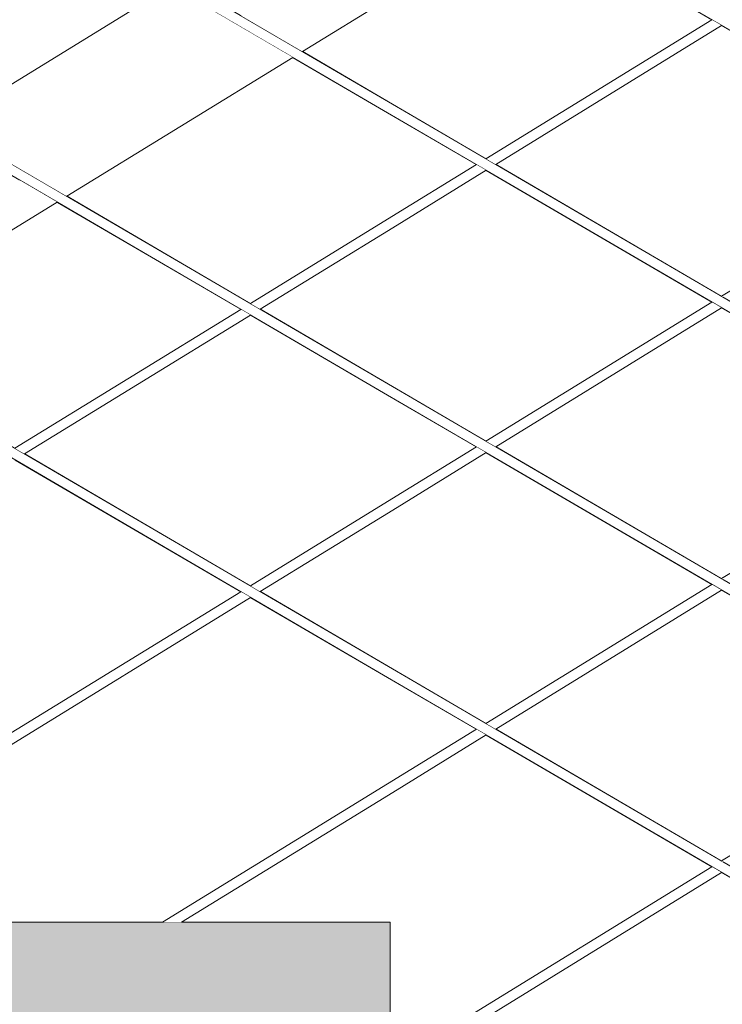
# Model space of a CAD drawing. Header units: millimetres. Extents: x -126680 to -83680, y 18016 to 39016.
# Tile 58 of 121: x -107898 to -107616, y 26007 to 26402. Entities that reach past the tile are written whole.
import ezdxf

# ---------------------------------------------------------------- set-up
doc = ezdxf.new("R2010")
doc.units = ezdxf.units.MM
doc.header["$MEASUREMENT"] = 0
doc.linetypes.add('Wipeout_Contour', pattern=[1000, 0, -1000])
doc.layers.add('Nowe_Konstrukcja - Schody', color=7, linetype='Continuous')
doc.layers.add('Nowe_Konstrukcja - Ściany zew', color=7, linetype='Continuous')
doc.layers.add('Nowe_Konstrukcja - Schody_Nr_pióra__101', color=250, linetype='Continuous', lineweight=13, true_color=0x333333)
doc.layers.add('Nowe_Konstrukcja - Schody_Nr_pióra__116', color=7, linetype='Continuous', lineweight=13, true_color=0xcccccc)
doc.layers.add('Nowe_Konstrukcja - Schody_Nr_pióra__3', color=7, linetype='Continuous', lineweight=13)

msp = doc.modelspace()

# ---------------------------------------------------------------- wipeouts: each hides what was drawn before it
at = {"color": 254, "linetype": 'Wipeout_Contour', "lineweight": 0, "ltscale": 445386.329778}
msp.add_wipeout([(-108393.98, 26740.85), (-108393.98, 26632.15), (-107927.56, 26359.57), (-107836.94, 26415.31)], dxfattribs=at).dxf.layer = 'Nowe_Konstrukcja - Ściany zew'
at = {"color": 254, "linetype": 'Wipeout_Contour', "lineweight": 0, "ltscale": 444181.296262}
msp.add_wipeout([(-107882.49, 26328.59), (-107973.11, 26272.85), (-107899.49, 26229.83), (-107808.87, 26285.57)], dxfattribs=at).dxf.layer = 'Nowe_Konstrukcja - Ściany zew'
at = {"color": 254, "linetype": 'Wipeout_Contour', "lineweight": 0, "ltscale": 888868.84135}
msp.add_wipeout([(-108058.98, 26039.55), (-108024.59, 26039.55), (-107808.87, 26172.24), (-107899.44, 26225.17), (-108028.98, 26145.49), (-108028.98, 26143.19), (-108032.72, 26143.19), (-108058.98, 26127.04)], dxfattribs=at).dxf.layer = 'Nowe_Konstrukcja - Ściany zew'

# ---------------------------------------------------------------- next in the draw order: wipeouts: each hides what was drawn before it
at = {"color": 254, "linetype": 'Wipeout_Contour', "lineweight": 0, "ltscale": 443869.219335}
msp.add_wipeout([(-107788, 26386.71), (-107878.62, 26330.97), (-107805.01, 26287.95), (-107714.39, 26343.69)], dxfattribs=at).dxf.layer = 'Nowe_Konstrukcja - Ściany zew'
at = {"color": 254, "linetype": 'Wipeout_Contour', "lineweight": 0, "ltscale": 443799.474124}
msp.add_wipeout([(-107804.95, 26283.28), (-107895.58, 26227.54), (-107805.01, 26174.61), (-107714.39, 26230.35)], dxfattribs=at).dxf.layer = 'Nowe_Konstrukcja - Ściany zew'
at = {"color": 254, "linetype": 'Wipeout_Contour', "lineweight": 0, "ltscale": 443822.397823}
msp.add_wipeout([(-107804.95, 26169.95), (-108016.96, 26039.55), (-107840.33, 26039.55), (-107714.39, 26117.02)], dxfattribs=at).dxf.layer = 'Nowe_Konstrukcja - Ściany zew'

# ---------------------------------------------------------------- next in the draw order: wipeouts: each hides what was drawn before it
at = {"color": 254, "linetype": 'Wipeout_Contour', "lineweight": 0, "ltscale": 443557.366629}
msp.add_wipeout([(-107784.14, 26389.09), (-107710.52, 26346.06), (-107619.9, 26401.8), (-107693.52, 26444.82)], dxfattribs=at).dxf.layer = 'Nowe_Konstrukcja - Ściany zew'
at = {"color": 254, "linetype": 'Wipeout_Contour', "lineweight": 0, "ltscale": 443487.316414}
msp.add_wipeout([(-107710.47, 26341.4), (-107801.09, 26285.66), (-107710.52, 26232.73), (-107619.9, 26288.47)], dxfattribs=at).dxf.layer = 'Nowe_Konstrukcja - Ściany zew'
at = {"color": 254, "linetype": 'Wipeout_Contour', "lineweight": 0, "ltscale": 443380.052397}
msp.add_wipeout([(-107801.09, 26172.33), (-107710.52, 26119.4), (-107619.9, 26175.14), (-107710.47, 26228.07)], dxfattribs=at).dxf.layer = 'Nowe_Konstrukcja - Ściany zew'
at = {"color": 254, "linetype": 'Wipeout_Contour', "lineweight": 0, "ltscale": 554181.882327}
msp.add_wipeout([(-107710.47, 26114.73), (-107832.7, 26039.55), (-107748.98, 26039.55), (-107748.98, 25982.41), (-107619.9, 26061.8)], dxfattribs=at).dxf.layer = 'Nowe_Konstrukcja - Ściany zew'

# ---------------------------------------------------------------- next in the draw order: wipeouts: each hides what was drawn before it
at = {"color": 254, "linetype": 'Wipeout_Contour', "lineweight": 0, "ltscale": 443175.38351}
msp.add_wipeout([(-107706.61, 26343.78), (-107616.04, 26290.85), (-107525.42, 26346.58), (-107615.99, 26399.51)], dxfattribs=at).dxf.layer = 'Nowe_Konstrukcja - Ściany zew'
at = {"color": 254, "linetype": 'Wipeout_Contour', "lineweight": 0, "ltscale": 443067.80608}
msp.add_wipeout([(-107615.99, 26286.18), (-107706.61, 26230.44), (-107616.04, 26177.51), (-107525.42, 26233.25)], dxfattribs=at).dxf.layer = 'Nowe_Konstrukcja - Ściany zew'
at = {"color": 254, "linetype": 'Wipeout_Contour', "lineweight": 0, "ltscale": 442960.666539}
msp.add_wipeout([(-107706.61, 26117.11), (-107616.04, 26064.18), (-107525.42, 26119.92), (-107615.99, 26172.85)], dxfattribs=at).dxf.layer = 'Nowe_Konstrukcja - Ściany zew'
at = {"color": 254, "linetype": 'Wipeout_Contour', "lineweight": 0, "ltscale": 553855.683525}
msp.add_wipeout([(-107778.98, 25959.26), (-107778.98, 25875.92), (-107737.85, 25875.92), (-107525.42, 26006.58), (-107615.99, 26059.51)], dxfattribs=at).dxf.layer = 'Nowe_Konstrukcja - Ściany zew'

# ---------------------------------------------------------------- next in the draw order: wipeouts: each hides what was drawn before it
at = {"color": 254, "linetype": 'Wipeout_Contour', "lineweight": 0, "ltscale": 442931.582261}
msp.add_wipeout([(-107749.99, 26137.83), (-107493.98, 25988.21), (-107493.98, 25988.89), (-107749.69, 26138.33)], dxfattribs=at).dxf.layer = 'Nowe_Konstrukcja - Schody'

# ---------------------------------------------------------------- next in the draw order: wipeouts: each hides what was drawn before it
at = {"color": 254, "linetype": 'Wipeout_Contour', "lineweight": 0, "ltscale": 442931.513759}
msp.add_wipeout([(-107748.98, 26139.56), (-107493.98, 25990.53), (-107493.98, 25992.17), (-107748.27, 26140.78)], dxfattribs=at).dxf.layer = 'Nowe_Konstrukcja - Schody'

# ---------------------------------------------------------------- next in the draw order: wipeouts: each hides what was drawn before it
at = {"color": 254, "linetype": 'Wipeout_Contour', "lineweight": 0, "ltscale": 442931.482621}
msp.add_wipeout([(-107748.27, 26140.78), (-107493.98, 25992.17), (-107493.98, 25992.85), (-107747.97, 26141.28)], dxfattribs=at).dxf.layer = 'Nowe_Konstrukcja - Schody'

# ---------------------------------------------------------------- next in the draw order: hatches: boundary and pattern name
at = {"layer": 'Nowe_Konstrukcja - Schody_Nr_pióra__116', "linetype": 'Continuous', "lineweight": 13, "true_color": 0xcccccc}
msp.add_hatch(color=254, dxfattribs=at).paths.add_polyline_path([(-108058.98, 25979.55), (-107748.98, 25979.55), (-107748.98, 26039.55), (-108058.98, 26039.55)])

# ---------------------------------------------------------------- next in the draw order: linework, layer by layer
at = {"layer": 'Nowe_Konstrukcja - Schody_Nr_pióra__3', "color": 7, "linetype": 'Continuous', "lineweight": 13}
for p in [(-108058.98, 26039.55), (-107748.98, 25979.55)]:
    msp.add_line(p, (-107748.98, 26039.55), dxfattribs=at)

# ---------------------------------------------------------------- next in the draw order: wipeouts: each hides what was drawn before it
at = {"color": 254, "linetype": 'Wipeout_Contour', "lineweight": 0, "ltscale": 444120.763768}
msp.add_wipeout([(-107749.99, 26137.83), (-107749.69, 26138.33), (-108029.69, 26301.97), (-108029.99, 26301.46)], dxfattribs=at).dxf.layer = 'Nowe_Konstrukcja - Schody'

# ---------------------------------------------------------------- next in the draw order: wipeouts: each hides what was drawn before it
at = {"color": 254, "linetype": 'Wipeout_Contour', "lineweight": 0, "ltscale": 444117.998047}
msp.add_wipeout([(-107748.98, 26139.56), (-107748.27, 26140.78), (-108028.27, 26304.41), (-108028.98, 26303.19)], dxfattribs=at).dxf.layer = 'Nowe_Konstrukcja - Schody'

# ---------------------------------------------------------------- next in the draw order: wipeouts: each hides what was drawn before it
at = {"color": 254, "linetype": 'Wipeout_Contour', "lineweight": 0, "ltscale": 444116.852488}
msp.add_wipeout([(-107748.27, 26140.78), (-107747.97, 26141.28), (-108027.97, 26304.92), (-108028.27, 26304.41)], dxfattribs=at).dxf.layer = 'Nowe_Konstrukcja - Schody'

# ---------------------------------------------------------------- next in the draw order: wipeouts: each hides what was drawn before it
at = {"color": 254, "linetype": 'Wipeout_Contour', "lineweight": 0, "ltscale": 443038.502668}
msp.add_wipeout([(-107749.99, 26251.16), (-107493.98, 26101.55), (-107493.98, 26102.22), (-107749.69, 26251.67)], dxfattribs=at).dxf.layer = 'Nowe_Konstrukcja - Schody'

# ---------------------------------------------------------------- next in the draw order: wipeouts: each hides what was drawn before it
at = {"color": 254, "linetype": 'Wipeout_Contour', "lineweight": 0, "ltscale": 443038.444178}
msp.add_wipeout([(-107748.98, 26252.89), (-107493.98, 26103.86), (-107493.98, 26105.5), (-107748.27, 26254.11)], dxfattribs=at).dxf.layer = 'Nowe_Konstrukcja - Schody'

# ---------------------------------------------------------------- next in the draw order: wipeouts: each hides what was drawn before it
at = {"color": 254, "linetype": 'Wipeout_Contour', "lineweight": 0, "ltscale": 443038.417184}
msp.add_wipeout([(-107748.27, 26254.11), (-107493.98, 26105.5), (-107493.98, 26106.18), (-107747.97, 26254.62)], dxfattribs=at).dxf.layer = 'Nowe_Konstrukcja - Schody'

# ---------------------------------------------------------------- next in the draw order: linework, layer by layer
at = {"layer": 'Nowe_Konstrukcja - Schody_Nr_pióra__101', "color": 250, "linetype": 'Continuous', "lineweight": 13, "true_color": 0x333333}
for p, q in [((-107493.98, 25992.85), (-107747.97, 26141.28)), ((-107493.98, 25988.21), (-107749.99, 26137.83))]:
    msp.add_line(p, q, dxfattribs=at)

# ---------------------------------------------------------------- next in the draw order: wipeouts: each hides what was drawn before it
at = {"color": 254, "linetype": 'Wipeout_Contour', "lineweight": 0, "ltscale": 444228.037081}
msp.add_wipeout([(-107749.99, 26251.16), (-107749.69, 26251.67), (-108029.69, 26415.3), (-108029.99, 26414.8)], dxfattribs=at).dxf.layer = 'Nowe_Konstrukcja - Schody'

# ---------------------------------------------------------------- next in the draw order: wipeouts: each hides what was drawn before it
at = {"color": 254, "linetype": 'Wipeout_Contour', "lineweight": 0, "ltscale": 444225.280537}
msp.add_wipeout([(-107748.98, 26252.89), (-107748.27, 26254.11), (-108028.27, 26417.75), (-108028.98, 26416.52)], dxfattribs=at).dxf.layer = 'Nowe_Konstrukcja - Schody'
at = {"color": 254, "linetype": 'Wipeout_Contour', "lineweight": 0, "ltscale": 443132.418851}
msp.add_wipeout([(-107748.98, 25980.06), (-107617.94, 26060.66), (-107619.33, 26061.47), (-107748.98, 25981.72)], dxfattribs=at).dxf.layer = 'Nowe_Konstrukcja - Schody'

# ---------------------------------------------------------------- next in the draw order: wipeouts: each hides what was drawn before it
at = {"color": 254, "linetype": 'Wipeout_Contour', "lineweight": 0, "ltscale": 444224.138778}
msp.add_wipeout([(-107748.27, 26254.11), (-107747.97, 26254.62), (-108027.97, 26418.25), (-108028.27, 26417.75)], dxfattribs=at).dxf.layer = 'Nowe_Konstrukcja - Schody'
at = {"color": 254, "linetype": 'Wipeout_Contour', "lineweight": 0, "ltscale": 443127.959891}
msp.add_wipeout([(-107748.98, 25980.06), (-107748.24, 25978.86), (-107616.56, 26059.85), (-107617.94, 26060.66)], dxfattribs=at).dxf.layer = 'Nowe_Konstrukcja - Schody'

# ---------------------------------------------------------------- next in the draw order: wipeouts: each hides what was drawn before it
at = {"color": 254, "linetype": 'Wipeout_Contour', "lineweight": 0, "ltscale": 443145.861034}
msp.add_wipeout([(-107749.99, 26364.5), (-107493.98, 26214.88), (-107493.98, 26215.56), (-107749.69, 26365)], dxfattribs=at).dxf.layer = 'Nowe_Konstrukcja - Schody'
at = {"color": 254, "linetype": 'Wipeout_Contour', "lineweight": 0, "ltscale": 443124.372274}
msp.add_wipeout([(-107748.24, 25978.86), (-107747.93, 25978.36), (-107615.99, 26059.51), (-107616.56, 26059.85)], dxfattribs=at).dxf.layer = 'Nowe_Konstrukcja - Schody'

# ---------------------------------------------------------------- next in the draw order: wipeouts: each hides what was drawn before it
at = {"color": 254, "linetype": 'Wipeout_Contour', "lineweight": 0, "ltscale": 443145.812544}
msp.add_wipeout([(-107748.98, 26366.22), (-107493.98, 26217.2), (-107493.98, 26218.83), (-107748.27, 26367.44)], dxfattribs=at).dxf.layer = 'Nowe_Konstrukcja - Schody'
at = {"color": 254, "linetype": 'Wipeout_Contour', "lineweight": 0, "ltscale": 443135.145571}
msp.add_wipeout([(-107748.98, 25981.72), (-107619.33, 26061.47), (-107619.9, 26061.8), (-107748.98, 25982.41)], dxfattribs=at).dxf.layer = 'Nowe_Konstrukcja - Schody'

# ---------------------------------------------------------------- next in the draw order: wipeouts: each hides what was drawn before it
at = {"color": 254, "linetype": 'Wipeout_Contour', "lineweight": 0, "ltscale": 443145.789695}
msp.add_wipeout([(-107748.27, 26367.44), (-107493.98, 26218.83), (-107493.98, 26219.51), (-107747.97, 26367.95)], dxfattribs=at).dxf.layer = 'Nowe_Konstrukcja - Schody'
at = {"color": 254, "linetype": 'Wipeout_Contour', "lineweight": 0, "ltscale": 443602.362696}
msp.add_wipeout([(-107749.72, 26094.6), (-107839.22, 26039.55), (-107836.52, 26039.55), (-107748.98, 26093.39)], dxfattribs=at).dxf.layer = 'Nowe_Konstrukcja - Schody'

# ---------------------------------------------------------------- next in the draw order: linework, layer by layer
at = {"layer": 'Nowe_Konstrukcja - Schody_Nr_pióra__101', "color": 250, "linetype": 'Continuous', "lineweight": 13, "true_color": 0x333333}
for p, q in [((-107747.97, 26141.28), (-108027.97, 26304.92)), ((-107749.99, 26137.83), (-108029.99, 26301.46)), ((-107493.98, 26106.18), (-107747.97, 26254.62)), ((-107493.98, 26101.55), (-107749.99, 26251.16))]:
    msp.add_line(p, q, dxfattribs=at)

# ---------------------------------------------------------------- next in the draw order: wipeouts: each hides what was drawn before it
at = {"color": 254, "linetype": 'Wipeout_Contour', "lineweight": 0, "ltscale": 444335.74701}
msp.add_wipeout([(-107749.99, 26364.5), (-107749.69, 26365), (-108029.69, 26528.64), (-108029.99, 26528.13)], dxfattribs=at).dxf.layer = 'Nowe_Konstrukcja - Schody'
at = {"color": 254, "linetype": 'Wipeout_Contour', "lineweight": 0, "ltscale": 443595.108014}
msp.add_wipeout([(-107748.98, 26093.39), (-107836.52, 26039.55), (-107833.82, 26039.55), (-107748.24, 26092.19)], dxfattribs=at).dxf.layer = 'Nowe_Konstrukcja - Schody'

# ---------------------------------------------------------------- next in the draw order: wipeouts: each hides what was drawn before it
at = {"color": 254, "linetype": 'Wipeout_Contour', "lineweight": 0, "ltscale": 444332.99964}
msp.add_wipeout([(-107748.98, 26366.22), (-107748.27, 26367.44), (-108028.27, 26531.08), (-108028.98, 26529.86)], dxfattribs=at).dxf.layer = 'Nowe_Konstrukcja - Schody'
at = {"color": 254, "linetype": 'Wipeout_Contour', "lineweight": 0, "ltscale": 443652.703373}
msp.add_wipeout([(-107804.43, 26174.28), (-107803.05, 26173.47), (-107748.98, 26206.73), (-107749.72, 26207.93)], dxfattribs=at).dxf.layer = 'Nowe_Konstrukcja - Schody'
at = {"color": 254, "linetype": 'Wipeout_Contour', "lineweight": 0, "ltscale": 442758.398455}
msp.add_wipeout([(-107525.42, 26119.92), (-107616.04, 26064.18), (-107615.47, 26063.84), (-107524.84, 26119.58)], dxfattribs=at).dxf.layer = 'Nowe_Konstrukcja - Schody'
at = {"color": 254, "linetype": 'Wipeout_Contour', "lineweight": 0, "ltscale": 443589.968512}
msp.add_wipeout([(-107748.24, 26092.19), (-107833.82, 26039.55), (-107832.7, 26039.55), (-107747.93, 26091.69)], dxfattribs=at).dxf.layer = 'Nowe_Konstrukcja - Schody'

# ---------------------------------------------------------------- next in the draw order: wipeouts: each hides what was drawn before it
at = {"color": 254, "linetype": 'Wipeout_Contour', "lineweight": 0, "ltscale": 444331.861682}
msp.add_wipeout([(-107748.27, 26367.44), (-107747.97, 26367.95), (-108027.97, 26531.59), (-108028.27, 26531.08)], dxfattribs=at).dxf.layer = 'Nowe_Konstrukcja - Schody'
at = {"color": 254, "linetype": 'Wipeout_Contour', "lineweight": 0, "ltscale": 443647.622338}
msp.add_wipeout([(-107803.05, 26173.47), (-107801.67, 26172.66), (-107748.24, 26205.52), (-107748.98, 26206.73)], dxfattribs=at).dxf.layer = 'Nowe_Konstrukcja - Schody'
at = {"color": 254, "linetype": 'Wipeout_Contour', "lineweight": 0, "ltscale": 443173.422632}
msp.add_wipeout([(-107619.33, 26174.8), (-107709.95, 26119.06), (-107708.57, 26118.25), (-107617.94, 26173.99)], dxfattribs=at).dxf.layer = 'Nowe_Konstrukcja - Schody'
at = {"color": 254, "linetype": 'Wipeout_Contour', "lineweight": 0, "ltscale": 443607.483509}
msp.add_wipeout([(-107750.03, 26095.1), (-107840.33, 26039.55), (-107839.22, 26039.55), (-107749.72, 26094.6)], dxfattribs=at).dxf.layer = 'Nowe_Konstrukcja - Schody'

# ---------------------------------------------------------------- next in the draw order: linework, layer by layer
at = {"layer": 'Nowe_Konstrukcja - Schody_Nr_pióra__101', "color": 250, "linetype": 'Continuous', "lineweight": 13, "true_color": 0x333333}
for p, q in [((-107748.98, 25982.41), (-107619.9, 26061.8)), ((-107747.93, 25978.36), (-107615.99, 26059.51))]:
    msp.add_line(p, q, dxfattribs=at)

# ---------------------------------------------------------------- next in the draw order: wipeouts: each hides what was drawn before it
at = {"color": 254, "linetype": 'Wipeout_Contour', "lineweight": 0, "ltscale": 443253.65704}
msp.add_wipeout([(-107749.99, 26477.83), (-107493.98, 26328.21), (-107493.98, 26328.89), (-107749.69, 26478.33)], dxfattribs=at).dxf.layer = 'Nowe_Konstrukcja - Schody'
at = {"color": 254, "linetype": 'Wipeout_Contour', "lineweight": 0, "ltscale": 443644.024446}
msp.add_wipeout([(-107801.67, 26172.66), (-107801.09, 26172.33), (-107747.93, 26205.02), (-107748.24, 26205.52)], dxfattribs=at).dxf.layer = 'Nowe_Konstrukcja - Schody'
at = {"color": 254, "linetype": 'Wipeout_Contour', "lineweight": 0, "ltscale": 444110.339874}
msp.add_wipeout([(-107808.3, 26171.9), (-108023.47, 26039.55), (-108020.77, 26039.55), (-107806.91, 26171.09)], dxfattribs=at).dxf.layer = 'Nowe_Konstrukcja - Schody'
at = {"color": 254, "linetype": 'Wipeout_Contour', "lineweight": 0, "ltscale": 443167.278687}
msp.add_wipeout([(-107617.94, 26173.99), (-107708.57, 26118.25), (-107707.18, 26117.44), (-107616.56, 26173.18)], dxfattribs=at).dxf.layer = 'Nowe_Konstrukcja - Schody'
at = {"color": 254, "linetype": 'Wipeout_Contour', "lineweight": 0, "ltscale": 443395.929172}
msp.add_wipeout([(-107713.81, 26116.69), (-107749.72, 26094.6), (-107748.98, 26093.39), (-107712.43, 26115.88)], dxfattribs=at).dxf.layer = 'Nowe_Konstrukcja - Schody'

# ---------------------------------------------------------------- next in the draw order: wipeouts: each hides what was drawn before it
at = {"color": 254, "linetype": 'Wipeout_Contour', "lineweight": 0, "ltscale": 443253.618552}
msp.add_wipeout([(-107748.98, 26479.56), (-107493.98, 26330.53), (-107493.98, 26332.17), (-107748.27, 26480.78)], dxfattribs=at).dxf.layer = 'Nowe_Konstrukcja - Schody'
at = {"color": 254, "linetype": 'Wipeout_Contour', "lineweight": 0, "ltscale": 443656.291279}
msp.add_wipeout([(-107805.01, 26174.61), (-107804.43, 26174.28), (-107749.72, 26207.93), (-107750.03, 26208.43)], dxfattribs=at).dxf.layer = 'Nowe_Konstrukcja - Schody'
at = {"color": 254, "linetype": 'Wipeout_Contour', "lineweight": 0, "ltscale": 443162.934267}
msp.add_wipeout([(-107707.18, 26117.44), (-107706.61, 26117.11), (-107615.99, 26172.85), (-107616.56, 26173.18)], dxfattribs=at).dxf.layer = 'Nowe_Konstrukcja - Schody'
at = {"color": 254, "linetype": 'Wipeout_Contour', "lineweight": 0, "ltscale": 444102.019658}
msp.add_wipeout([(-107806.91, 26171.09), (-108020.77, 26039.55), (-108018.08, 26039.55), (-107805.53, 26170.29)], dxfattribs=at).dxf.layer = 'Nowe_Konstrukcja - Schody'
at = {"color": 254, "linetype": 'Wipeout_Contour', "lineweight": 0, "ltscale": 443390.850526}
msp.add_wipeout([(-107748.98, 26093.39), (-107748.24, 26092.19), (-107711.04, 26115.07), (-107712.43, 26115.88)], dxfattribs=at).dxf.layer = 'Nowe_Konstrukcja - Schody'

# ---------------------------------------------------------------- next in the draw order: linework, layer by layer
at = {"layer": 'Nowe_Konstrukcja - Schody_Nr_pióra__101', "color": 250, "linetype": 'Continuous', "lineweight": 13, "true_color": 0x333333}
msp.add_line((-107616.04, 26064.18), (-107525.42, 26119.92), dxfattribs=at)

# ---------------------------------------------------------------- next in the draw order: wipeouts: each hides what was drawn before it
at = {"color": 254, "linetype": 'Wipeout_Contour', "lineweight": 0, "ltscale": 443253.599837}
msp.add_wipeout([(-107748.27, 26480.78), (-107493.98, 26332.17), (-107493.98, 26332.85), (-107747.97, 26481.28)], dxfattribs=at).dxf.layer = 'Nowe_Konstrukcja - Schody'
at = {"color": 254, "linetype": 'Wipeout_Contour', "lineweight": 0, "ltscale": 443177.767051}
msp.add_wipeout([(-107619.9, 26175.14), (-107710.52, 26119.4), (-107709.95, 26119.06), (-107619.33, 26174.8)], dxfattribs=at).dxf.layer = 'Nowe_Konstrukcja - Schody'
at = {"color": 254, "linetype": 'Wipeout_Contour', "lineweight": 0, "ltscale": 444096.133725}
msp.add_wipeout([(-107805.53, 26170.29), (-108018.08, 26039.55), (-108016.96, 26039.55), (-107804.95, 26169.95)], dxfattribs=at).dxf.layer = 'Nowe_Konstrukcja - Schody'
at = {"color": 254, "linetype": 'Wipeout_Contour', "lineweight": 0, "ltscale": 443387.266546}
msp.add_wipeout([(-107711.04, 26115.07), (-107748.24, 26092.19), (-107747.93, 26091.69), (-107710.47, 26114.73)], dxfattribs=at).dxf.layer = 'Nowe_Konstrukcja - Schody'

# ---------------------------------------------------------------- next in the draw order: linework, layer by layer
at = {"layer": 'Nowe_Konstrukcja - Schody_Nr_pióra__101', "color": 250, "linetype": 'Continuous', "lineweight": 13, "true_color": 0x333333}
for p, q in [((-107747.97, 26367.95), (-108027.97, 26531.59)), ((-107749.99, 26364.5), (-108029.99, 26528.13)), ((-107493.98, 26328.21), (-107749.99, 26477.83)), ((-107747.97, 26254.62), (-108027.97, 26418.25)), ((-107749.99, 26251.16), (-108029.99, 26414.8)), ((-107493.98, 26219.51), (-107747.97, 26367.95)), ((-107493.98, 26214.88), (-107749.99, 26364.5)), ((-107710.52, 26119.4), (-107619.9, 26175.14)), ((-107706.61, 26117.11), (-107615.99, 26172.85))]:
    msp.add_line(p, q, dxfattribs=at)

# ---------------------------------------------------------------- next in the draw order: wipeouts: each hides what was drawn before it
at = {"color": 254, "linetype": 'Wipeout_Contour', "lineweight": 0, "ltscale": 444116.220575}
msp.add_wipeout([(-107808.87, 26172.24), (-108024.59, 26039.55), (-108023.47, 26039.55), (-107808.3, 26171.9)], dxfattribs=at).dxf.layer = 'Nowe_Konstrukcja - Schody'
at = {"color": 254, "linetype": 'Wipeout_Contour', "lineweight": 0, "ltscale": 443399.527813}
msp.add_wipeout([(-107750.03, 26095.1), (-107749.72, 26094.6), (-107713.81, 26116.69), (-107714.39, 26117.02)], dxfattribs=at).dxf.layer = 'Nowe_Konstrukcja - Schody'

# ---------------------------------------------------------------- next in the draw order: linework, layer by layer
at = {"layer": 'Nowe_Konstrukcja - Schody_Nr_pióra__101', "color": 250, "linetype": 'Continuous', "lineweight": 13, "true_color": 0x333333}
for p, q in [((-108024.59, 26039.55), (-107808.87, 26172.24)), ((-108016.96, 26039.55), (-107804.95, 26169.95)), ((-107750.03, 26095.1), (-107714.39, 26117.02)), ((-107747.93, 26091.69), (-107710.47, 26114.73)), ((-107840.33, 26039.55), (-107750.03, 26095.1)), ((-107832.7, 26039.55), (-107747.93, 26091.69))]:
    msp.add_line(p, q, dxfattribs=at)

# ---------------------------------------------------------------- next in the draw order: wipeouts: each hides what was drawn before it
at = {"color": 254, "linetype": 'Wipeout_Contour', "lineweight": 0, "ltscale": 444229.939147}
msp.add_wipeout([(-107925.7, 26358.48), (-107920.39, 26355.38), (-107829.77, 26411.12), (-107835.08, 26414.22)], dxfattribs=at).dxf.layer = 'Nowe_Konstrukcja - Schody'
at = {"color": 254, "linetype": 'Wipeout_Contour', "lineweight": 0, "ltscale": 442972.995405}
msp.add_wipeout([(-107616.04, 26290.85), (-107615.47, 26290.51), (-107524.84, 26346.25), (-107525.42, 26346.58)], dxfattribs=at).dxf.layer = 'Nowe_Konstrukcja - Schody'
at = {"color": 254, "linetype": 'Wipeout_Contour', "lineweight": 0, "ltscale": 444394.148938}
msp.add_wipeout([(-107988.21, 26281.68), (-107980.27, 26277.04), (-107889.65, 26332.78), (-107897.59, 26337.42)], dxfattribs=at).dxf.layer = 'Nowe_Konstrukcja - Schody'
at = {"color": 254, "linetype": 'Wipeout_Contour', "lineweight": 0, "ltscale": 443759.970389}
msp.add_wipeout([(-107749.72, 26321.27), (-107804.43, 26287.61), (-107803.05, 26286.8), (-107748.98, 26320.06)], dxfattribs=at).dxf.layer = 'Nowe_Konstrukcja - Schody'
at = {"color": 254, "linetype": 'Wipeout_Contour', "lineweight": 0, "ltscale": 442865.477909}
msp.add_wipeout([(-107525.42, 26233.25), (-107616.04, 26177.51), (-107615.47, 26177.18), (-107524.84, 26232.92)], dxfattribs=at).dxf.layer = 'Nowe_Konstrukcja - Schody'
at = {"color": 254, "linetype": 'Wipeout_Contour', "lineweight": 0, "ltscale": 443502.90887}
msp.add_wipeout([(-107713.81, 26230.02), (-107749.72, 26207.93), (-107748.98, 26206.73), (-107712.43, 26229.21)], dxfattribs=at).dxf.layer = 'Nowe_Konstrukcja - Schody'

# ---------------------------------------------------------------- next in the draw order: wipeouts: each hides what was drawn before it
at = {"color": 254, "linetype": 'Wipeout_Contour', "lineweight": 0, "ltscale": 444200.53511}
msp.add_wipeout([(-107829.77, 26411.12), (-107920.39, 26355.38), (-107912.46, 26350.74), (-107821.83, 26406.48)], dxfattribs=at).dxf.layer = 'Nowe_Konstrukcja - Schody'
at = {"color": 254, "linetype": 'Wipeout_Contour', "lineweight": 0, "ltscale": 443388.265672}
msp.add_wipeout([(-107619.33, 26401.47), (-107709.95, 26345.73), (-107708.57, 26344.92), (-107617.94, 26400.66)], dxfattribs=at).dxf.layer = 'Nowe_Konstrukcja - Schody'
at = {"color": 254, "linetype": 'Wipeout_Contour', "lineweight": 0, "ltscale": 444364.751953}
msp.add_wipeout([(-107889.65, 26332.78), (-107980.27, 26277.04), (-107974.97, 26273.94), (-107884.35, 26329.68)], dxfattribs=at).dxf.layer = 'Nowe_Konstrukcja - Schody'
at = {"color": 254, "linetype": 'Wipeout_Contour', "lineweight": 0, "ltscale": 443754.886456}
msp.add_wipeout([(-107803.05, 26286.8), (-107801.67, 26286), (-107748.24, 26318.86), (-107748.98, 26320.06)], dxfattribs=at).dxf.layer = 'Nowe_Konstrukcja - Schody'
at = {"color": 254, "linetype": 'Wipeout_Contour', "lineweight": 0, "ltscale": 443280.625361}
msp.add_wipeout([(-107709.95, 26232.39), (-107708.57, 26231.59), (-107617.94, 26287.33), (-107619.33, 26288.13)], dxfattribs=at).dxf.layer = 'Nowe_Konstrukcja - Schody'
at = {"color": 254, "linetype": 'Wipeout_Contour', "lineweight": 0, "ltscale": 443497.827333}
msp.add_wipeout([(-107748.98, 26206.73), (-107748.24, 26205.52), (-107711.04, 26228.4), (-107712.43, 26229.21)], dxfattribs=at).dxf.layer = 'Nowe_Konstrukcja - Schody'

# ---------------------------------------------------------------- next in the draw order: wipeouts: each hides what was drawn before it
at = {"color": 254, "linetype": 'Wipeout_Contour', "lineweight": 0, "ltscale": 444162.117172}
msp.add_wipeout([(-107912.46, 26350.74), (-107903.09, 26345.27), (-107812.47, 26401.01), (-107821.83, 26406.48)], dxfattribs=at).dxf.layer = 'Nowe_Konstrukcja - Schody'
at = {"color": 254, "linetype": 'Wipeout_Contour', "lineweight": 0, "ltscale": 443382.118088}
msp.add_wipeout([(-107617.94, 26400.66), (-107708.57, 26344.92), (-107707.18, 26344.11), (-107616.56, 26399.85)], dxfattribs=at).dxf.layer = 'Nowe_Konstrukcja - Schody'
at = {"color": 254, "linetype": 'Wipeout_Contour', "lineweight": 0, "ltscale": 444348.842474}
msp.add_wipeout([(-107884.35, 26329.68), (-107974.97, 26273.94), (-107973.11, 26272.85), (-107882.49, 26328.59)], dxfattribs=at).dxf.layer = 'Nowe_Konstrukcja - Schody'
at = {"color": 254, "linetype": 'Wipeout_Contour', "lineweight": 0, "ltscale": 443751.286531}
msp.add_wipeout([(-107801.67, 26286), (-107801.09, 26285.66), (-107747.93, 26318.36), (-107748.24, 26318.86)], dxfattribs=at).dxf.layer = 'Nowe_Konstrukcja - Schody'
at = {"color": 254, "linetype": 'Wipeout_Contour', "lineweight": 0, "ltscale": 443274.479606}
msp.add_wipeout([(-107617.94, 26287.33), (-107708.57, 26231.59), (-107707.18, 26230.78), (-107616.56, 26286.52)], dxfattribs=at).dxf.layer = 'Nowe_Konstrukcja - Schody'
at = {"color": 254, "linetype": 'Wipeout_Contour', "lineweight": 0, "ltscale": 443494.241298}
msp.add_wipeout([(-107748.24, 26205.52), (-107747.93, 26205.02), (-107710.47, 26228.07), (-107711.04, 26228.4)], dxfattribs=at).dxf.layer = 'Nowe_Konstrukcja - Schody'

# ---------------------------------------------------------------- next in the draw order: linework, layer by layer
at = {"layer": 'Nowe_Konstrukcja - Schody_Nr_pióra__101', "color": 250, "linetype": 'Continuous', "lineweight": 13, "true_color": 0x333333}
msp.add_line((-107801.09, 26172.33), (-107747.93, 26205.02), dxfattribs=at)

# ---------------------------------------------------------------- next in the draw order: wipeouts: each hides what was drawn before it
at = {"color": 254, "linetype": 'Wipeout_Contour', "lineweight": 0, "ltscale": 444120.5342}
msp.add_wipeout([(-107903.09, 26345.27), (-107893.73, 26339.8), (-107803.11, 26395.54), (-107812.47, 26401.01)], dxfattribs=at).dxf.layer = 'Nowe_Konstrukcja - Schody'
at = {"color": 254, "linetype": 'Wipeout_Contour', "lineweight": 0, "ltscale": 443377.771095}
msp.add_wipeout([(-107707.18, 26344.11), (-107706.61, 26343.78), (-107615.99, 26399.51), (-107616.56, 26399.85)], dxfattribs=at).dxf.layer = 'Nowe_Konstrukcja - Schody'
at = {"color": 254, "linetype": 'Wipeout_Contour', "lineweight": 0, "ltscale": 443763.560339}
msp.add_wipeout([(-107805.01, 26287.95), (-107804.43, 26287.61), (-107749.72, 26321.27), (-107750.03, 26321.76)], dxfattribs=at).dxf.layer = 'Nowe_Konstrukcja - Schody'
at = {"color": 254, "linetype": 'Wipeout_Contour', "lineweight": 0, "ltscale": 443270.133883}
msp.add_wipeout([(-107616.56, 26286.52), (-107707.18, 26230.78), (-107706.61, 26230.44), (-107615.99, 26286.18)], dxfattribs=at).dxf.layer = 'Nowe_Konstrukcja - Schody'
at = {"color": 254, "linetype": 'Wipeout_Contour', "lineweight": 0, "ltscale": 444012.266467}
msp.add_wipeout([(-107808.3, 26285.24), (-107898.92, 26229.5), (-107897.53, 26228.69), (-107806.91, 26284.43)], dxfattribs=at).dxf.layer = 'Nowe_Konstrukcja - Schody'
at = {"color": 254, "linetype": 'Wipeout_Contour', "lineweight": 0, "ltscale": 443506.509544}
msp.add_wipeout([(-107714.39, 26230.35), (-107750.03, 26208.43), (-107749.72, 26207.93), (-107713.81, 26230.02)], dxfattribs=at).dxf.layer = 'Nowe_Konstrukcja - Schody'

# ---------------------------------------------------------------- next in the draw order: linework, layer by layer
at = {"layer": 'Nowe_Konstrukcja - Schody_Nr_pióra__101', "color": 250, "linetype": 'Continuous', "lineweight": 13, "true_color": 0x333333}
for p, q in [((-107616.04, 26290.85), (-107525.42, 26346.58)), ((-107616.04, 26177.51), (-107525.42, 26233.25)), ((-107750.03, 26208.43), (-107714.39, 26230.35)), ((-107747.93, 26205.02), (-107710.47, 26228.07)), ((-107805.01, 26174.61), (-107750.03, 26208.43))]:
    msp.add_line(p, q, dxfattribs=at)

# ---------------------------------------------------------------- next in the draw order: wipeouts: each hides what was drawn before it
at = {"color": 254, "linetype": 'Wipeout_Contour', "lineweight": 0, "ltscale": 443863.485445}
msp.add_wipeout([(-107748.98, 26440.06), (-107808.61, 26403.39), (-107799.24, 26397.91), (-107743.97, 26431.91)], dxfattribs=at).dxf.layer = 'Nowe_Konstrukcja - Schody'
at = {"color": 254, "linetype": 'Wipeout_Contour', "lineweight": 0, "ltscale": 443392.612658}
msp.add_wipeout([(-107619.9, 26401.8), (-107710.52, 26346.06), (-107709.95, 26345.73), (-107619.33, 26401.47)], dxfattribs=at).dxf.layer = 'Nowe_Konstrukcja - Schody'
at = {"color": 254, "linetype": 'Wipeout_Contour', "lineweight": 0, "ltscale": 444082.116794}
msp.add_wipeout([(-107893.73, 26339.8), (-107885.79, 26335.16), (-107795.17, 26390.9), (-107803.11, 26395.54)], dxfattribs=at).dxf.layer = 'Nowe_Konstrukcja - Schody'
at = {"color": 254, "linetype": 'Wipeout_Contour', "lineweight": 0, "ltscale": 443610.326035}
msp.add_wipeout([(-107713.81, 26343.35), (-107749.72, 26321.27), (-107748.98, 26320.06), (-107712.43, 26342.54)], dxfattribs=at).dxf.layer = 'Nowe_Konstrukcja - Schody'
at = {"color": 254, "linetype": 'Wipeout_Contour', "lineweight": 0, "ltscale": 443284.971062}
msp.add_wipeout([(-107710.52, 26232.73), (-107709.95, 26232.39), (-107619.33, 26288.13), (-107619.9, 26288.47)], dxfattribs=at).dxf.layer = 'Nowe_Konstrukcja - Schody'
at = {"color": 254, "linetype": 'Wipeout_Contour', "lineweight": 0, "ltscale": 444006.121486}
msp.add_wipeout([(-107806.91, 26284.43), (-107897.53, 26228.69), (-107896.15, 26227.88), (-107805.53, 26283.62)], dxfattribs=at).dxf.layer = 'Nowe_Konstrukcja - Schody'

# ---------------------------------------------------------------- next in the draw order: linework, layer by layer
at = {"layer": 'Nowe_Konstrukcja - Schody_Nr_pióra__101', "color": 250, "linetype": 'Continuous', "lineweight": 13, "true_color": 0x333333}
for p, q in [((-107710.52, 26346.06), (-107619.9, 26401.8)), ((-107706.61, 26343.78), (-107615.99, 26399.51)), ((-107710.52, 26232.73), (-107619.9, 26288.47)), ((-107706.61, 26230.44), (-107615.99, 26286.18))]:
    msp.add_line(p, q, dxfattribs=at)

# ---------------------------------------------------------------- next in the draw order: wipeouts: each hides what was drawn before it
at = {"color": 254, "linetype": 'Wipeout_Contour', "lineweight": 0, "ltscale": 443831.688224}
msp.add_wipeout([(-107799.24, 26397.91), (-107791.31, 26393.27), (-107739.72, 26425), (-107743.97, 26431.91)], dxfattribs=at).dxf.layer = 'Nowe_Konstrukcja - Schody'
at = {"color": 254, "linetype": 'Wipeout_Contour', "lineweight": 0, "ltscale": 444052.713594}
msp.add_wipeout([(-107795.17, 26390.9), (-107885.79, 26335.16), (-107880.49, 26332.06), (-107789.86, 26387.8)], dxfattribs=at).dxf.layer = 'Nowe_Konstrukcja - Schody'
at = {"color": 254, "linetype": 'Wipeout_Contour', "lineweight": 0, "ltscale": 443605.241618}
msp.add_wipeout([(-107748.98, 26320.06), (-107748.24, 26318.86), (-107711.04, 26341.73), (-107712.43, 26342.54)], dxfattribs=at).dxf.layer = 'Nowe_Konstrukcja - Schody'
at = {"color": 254, "linetype": 'Wipeout_Contour', "lineweight": 0, "ltscale": 444001.776334}
msp.add_wipeout([(-107805.53, 26283.62), (-107896.15, 26227.88), (-107895.58, 26227.54), (-107804.95, 26283.28)], dxfattribs=at).dxf.layer = 'Nowe_Konstrukcja - Schody'

# ---------------------------------------------------------------- next in the draw order: wipeouts: each hides what was drawn before it
at = {"color": 254, "linetype": 'Wipeout_Contour', "lineweight": 0, "ltscale": 443807.342748}
msp.add_wipeout([(-107739.72, 26425), (-107791.31, 26393.27), (-107786, 26390.17), (-107736.88, 26420.39)], dxfattribs=at).dxf.layer = 'Nowe_Konstrukcja - Schody'
at = {"color": 254, "linetype": 'Wipeout_Contour', "lineweight": 0, "ltscale": 444036.800736}
msp.add_wipeout([(-107880.49, 26332.06), (-107878.62, 26330.97), (-107788, 26386.71), (-107789.86, 26387.8)], dxfattribs=at).dxf.layer = 'Nowe_Konstrukcja - Schody'
at = {"color": 254, "linetype": 'Wipeout_Contour', "lineweight": 0, "ltscale": 443601.653532}
msp.add_wipeout([(-107748.24, 26318.86), (-107747.93, 26318.36), (-107710.47, 26341.4), (-107711.04, 26341.73)], dxfattribs=at).dxf.layer = 'Nowe_Konstrukcja - Schody'
at = {"color": 254, "linetype": 'Wipeout_Contour', "lineweight": 0, "ltscale": 444016.611611}
msp.add_wipeout([(-107808.87, 26285.57), (-107899.49, 26229.83), (-107898.92, 26229.5), (-107808.3, 26285.24)], dxfattribs=at).dxf.layer = 'Nowe_Konstrukcja - Schody'

# ---------------------------------------------------------------- next in the draw order: linework, layer by layer
at = {"layer": 'Nowe_Konstrukcja - Schody_Nr_pióra__101', "color": 250, "linetype": 'Continuous', "lineweight": 13, "true_color": 0x333333}
for p, q in [((-107973.11, 26272.85), (-107882.49, 26328.59)), ((-107801.09, 26285.66), (-107747.93, 26318.36)), ((-107899.49, 26229.83), (-107808.87, 26285.57)), ((-107895.58, 26227.54), (-107804.95, 26283.28))]:
    msp.add_line(p, q, dxfattribs=at)

# ---------------------------------------------------------------- next in the draw order: wipeouts: each hides what was drawn before it
at = {"color": 254, "linetype": 'Wipeout_Contour', "lineweight": 0, "ltscale": 443794.15315}
msp.add_wipeout([(-107786, 26390.17), (-107784.14, 26389.09), (-107735.88, 26418.77), (-107736.88, 26420.39)], dxfattribs=at).dxf.layer = 'Nowe_Konstrukcja - Schody'
at = {"color": 254, "linetype": 'Wipeout_Contour', "lineweight": 0, "ltscale": 444245.852528}
msp.add_wipeout([(-107927.56, 26359.57), (-107925.7, 26358.48), (-107835.08, 26414.22), (-107836.94, 26415.31)], dxfattribs=at).dxf.layer = 'Nowe_Konstrukcja - Schody'
at = {"color": 254, "linetype": 'Wipeout_Contour', "lineweight": 0, "ltscale": 443613.928742}
msp.add_wipeout([(-107714.39, 26343.69), (-107750.03, 26321.76), (-107749.72, 26321.27), (-107713.81, 26343.35)], dxfattribs=at).dxf.layer = 'Nowe_Konstrukcja - Schody'

# ---------------------------------------------------------------- next in the draw order: linework, layer by layer
at = {"layer": 'Nowe_Konstrukcja - Schody_Nr_pióra__101', "color": 250, "linetype": 'Continuous', "lineweight": 13, "true_color": 0x333333}
for p, q in [((-107784.14, 26389.09), (-107735.88, 26418.77)), ((-107927.56, 26359.57), (-107836.94, 26415.31)), ((-107878.62, 26330.97), (-107788, 26386.71)), ((-107750.03, 26321.76), (-107714.39, 26343.69)), ((-107747.93, 26318.36), (-107710.47, 26341.4)), ((-107805.01, 26287.95), (-107750.03, 26321.76))]:
    msp.add_line(p, q, dxfattribs=at)

doc.saveas('drawing.dxf')
